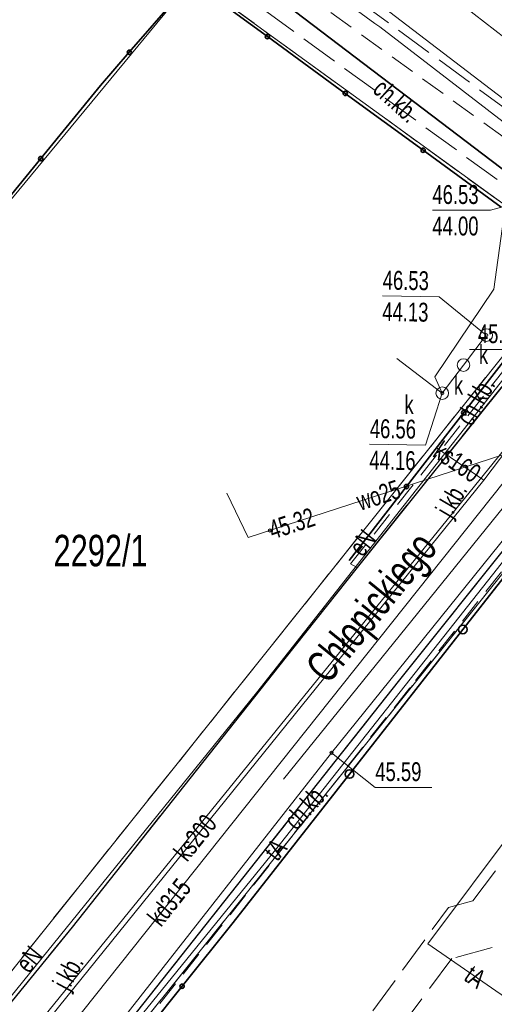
# Model space of a CAD drawing. Header units: millimetres. Extents: x 6552798 to 6553858, y 5859376 to 5860252.
# Tile 7 of 43: x 6553219 to 6553238, y 5859789 to 5859828. Entities that reach past the tile are written whole.
import ezdxf
from ezdxf.enums import TextEntityAlignment as Align

# ---------------------------------------------------------------- set-up
doc = ezdxf.new("R2010")
doc.units = ezdxf.units.MM
for name, pattern in [('1_1', [0]), ('1_OTKC', [1.5, 1, -0.5]), ('1_OTKJ', [2, 1.5, -0.5]), ('1_OTKK', [0]), ('1_OTKU', [2, 1.5, -0.5]), ('3_SUEP_A', [0]), ('3_SUGP', [0]), ('3_SUKP', [0]), ('3_SULO', [0]), ('3_SUPP_P', [2, 1.5, -0.5]), ('3_SUTP_A', [0]), ('3_SUWP', [0]), ('GDE', [0]), ('GUK', [2, 1.5, -0.5])]:
    doc.linetypes.add(name, pattern=pattern)
for name, color, linetype, lineweight in [('Dzialki', 7, 'GDE', 18), ('Kontury', 3, 'GUK', 18), ('Numery_dzialek', 7, 'Continuous', 13), ('OTK_E_T_0', 7, 'Continuous', 0), ('OTK_E_T_1', 7, 'Continuous', 0), ('OTK_E_T_8', 7, 'Continuous', 25), ('OTK_L_0', 7, '1_OTKJ', 18), ('OTK_L_1', 7, '1_OTKK', 25), ('OTK_L_18', 7, '1_1', 18), ('OTK_L_2', 7, '1_OTKC', 18), ('OTK_L_4', 7, '1_OTKU', 18), ('OTO_L_0', 7, 'Continuous', 35), ('P_SUEP_L_0', 1, '3_SUPP_P', 18), ('SUEP_E_T_0', 1, 'Continuous', 0), ('SUEP_L_0', 1, '3_SUEP_A', 18), ('SUER_T_0', 1, 'Continuous', 18), ('SUGP_L_0', 52, '3_SUGP', 18), ('SUGR_T_0', 52, 'Continuous', 18), ('SUK_E_T_4', 34, 'Continuous', 0), ('SUK_T_3', 34, 'Continuous', 18), ('SUKP_E_T_0', 34, 'Continuous', 0), ('SUKP_L_0', 34, '3_SUKP', 18), ('SUKR_T_0', 34, 'Continuous', 18), ('SUL_L_1', 7, '3_SULO', 35), ('SUTP_E_T_0', 30, 'Continuous', 0), ('SUTP_L_0', 30, '3_SUTP_A', 18), ('SUWP_E_T_0', 5, 'Continuous', 0), ('SUWP_L_0', 5, '3_SUWP', 18), ('SUWR_T_0', 5, 'Continuous', 18)]:
    doc.layers.add(name, color=color, linetype=linetype, lineweight=lineweight)
doc.styles.get("Standard").update_dxf_attribs({"font": 'arial.ttf'})

# ---------------------------------------------------------------- blocks, each defined once
blk = doc.blocks.new('4_SUPS')
at = {"linetype": 'Continuous'}
blk.add_circle((0, 0), 0.0625, dxfattribs=at)
blk = doc.blocks.new('4_SUKS')
at = {"linetype": 'Continuous'}
blk.add_circle((0, 0), 0.25, dxfattribs=at)

msp = doc.modelspace()

# ---------------------------------------------------------------- linework, layer by layer
at = {"layer": 'Dzialki'}
for p, q in [((6553225.81, 5859829.48), (6553196.13, 5859793.61)), ((6553241.19, 5859818.34), (6553225.81, 5859829.48)), ((6553211.83, 5859781.64), (6553241.19, 5859818.34)), ((6553216.08, 5859778.41), (6553245.53, 5859815.13))]:
    msp.add_line(p, q, dxfattribs=at)
at = {"layer": 'Kontury'}
for p, q in [((6553241.19, 5859818.34), (6553225.81, 5859829.48)), ((6553241.19, 5859818.34), (6553211.83, 5859781.64)), ((6553216.08, 5859778.41), (6553245.53, 5859815.13))]:
    msp.add_line(p, q, dxfattribs=at)
at = {"layer": 'OTK_L_0', "linetype": '1_OTKJ'}
for p, q in [((6553238.411, 5859824.2), (6553228.53, 5859831.448)), ((6553241.81, 5859817.95), (6553232.33, 5859806.11)), ((6553233.97, 5859801.58), (6553245.2, 5859815.62)), ((6553232.33, 5859806.11), (6553229.46, 5859802.5)), ((6553229.46, 5859802.5), (6553221, 5859791.83)), ((6553220.47, 5859784.55), (6553233.97, 5859801.58)), ((6553221, 5859791.83), (6553217.28, 5859787.28))]:
    msp.add_line(p, q, dxfattribs=at)
at = {"layer": 'OTK_L_1', "linetype": '1_OTKK'}
for p, q in [((6553241.81, 5859817.95), (6553232.33, 5859806.11)), ((6553233.97, 5859801.58), (6553245.2, 5859815.62)), ((6553232.33, 5859806.11), (6553229.46, 5859802.5)), ((6553229.46, 5859802.5), (6553221, 5859791.83)), ((6553220.47, 5859784.55), (6553233.97, 5859801.58)), ((6553221, 5859791.83), (6553217.28, 5859787.28))]:
    msp.add_line(p, q, dxfattribs=at)
at = {"layer": 'OTK_L_18', "linetype": '1_1'}
msp.add_line((6553247.169, 5859821.873), (6553162.925, 5859718.178), dxfattribs=at)
at = {"layer": 'OTK_L_2', "linetype": '1_OTKC'}
for p, q in [((6553227.63, 5859830.78), (6553238.37, 5859823.05)), ((6553237.938, 5859820.511), (6553225.732, 5859829.407)), ((6553232.07, 5859806.26), (6553241.51, 5859818.16)), ((6553241.81, 5859817.95), (6553232.33, 5859806.11)), ((6553233.97, 5859801.58), (6553245.2, 5859815.62)), ((6553245.51, 5859815.35), (6553234.42, 5859801.33)), ((6553232.07, 5859806.26), (6553232.33, 5859806.11)), ((6553220.47, 5859784.55), (6553233.97, 5859801.58)), ((6553234.42, 5859801.33), (6553220.74, 5859784.07))]:
    msp.add_line(p, q, dxfattribs=at)
at = {"layer": 'OTK_L_4', "linetype": '1_OTKU'}
for p, q in [((6553236.925, 5859792.877), (6553250.756, 5859811.13)), ((6553224.685, 5859777.205), (6553235.961, 5859792.61)), ((6553235.961, 5859792.61), (6553236.925, 5859792.877)), ((6553239.628, 5859791.54), (6553236.103, 5859790.588)), ((6553236.103, 5859790.588), (6553233.718, 5859787.401))]:
    msp.add_line(p, q, dxfattribs=at)
at = {"layer": 'OTO_L_0'}
for p, q in [((6553225.732, 5859829.407), (6553223.271, 5859826.577)), ((6553225.732, 5859829.407), (6553228.762, 5859827.198)), ((6553228.762, 5859827.198), (6553231.859, 5859824.941)), ((6553223.271, 5859826.577), (6553222.124, 5859825.257)), ((6553222.124, 5859825.257), (6553219.748, 5859822.355)), ((6553231.859, 5859824.941), (6553234.956, 5859822.684)), ((6553234.956, 5859822.684), (6553238.053, 5859820.427)), ((6553219.748, 5859822.355), (6553217.561, 5859819.684)), ((6553238.851, 5859815.207), (6553236.571, 5859812.268)), ((6553236.571, 5859812.268), (6553234.29, 5859809.329)), ((6553236.53, 5859803.651), (6553241.03, 5859809.39)), ((6553234.29, 5859809.329), (6553232.01, 5859806.39)), ((6553232.029, 5859797.911), (6553236.53, 5859803.651)), ((6553227.402, 5859792.009), (6553232.029, 5859797.911)), ((6553225.37, 5859789.481), (6553227.402, 5859792.009)), ((6553223.339, 5859786.953), (6553225.37, 5859789.481))]:
    msp.add_line(p, q, dxfattribs=at)
for centre, radius in [((6553228.762, 5859827.198), 0.085), ((6553223.271, 5859826.577), 0.085), ((6553231.859, 5859824.941), 0.085), ((6553234.956, 5859822.684), 0.085), ((6553219.748, 5859822.355), 0.085), ((6553236.571, 5859812.268), 0.085), ((6553234.29, 5859809.329), 0.085), ((6553236.53, 5859803.651), 0.17), ((6553232.029, 5859797.911), 0.17), ((6553225.37, 5859789.481), 0.085)]:
    msp.add_circle(centre, radius, dxfattribs=at)
at = {"layer": 'P_SUEP_L_0', "linetype": '3_SUPP_P'}
msp.add_line((6553223.751, 5859831.823), (6553241.173, 5859819.13), dxfattribs=at)
at = {"layer": 'SUEP_L_0', "linetype": '3_SUEP_A'}
for p, q in [((6553240.07, 5859816.05), (6553228.33, 5859801.14)), ((6553228.33, 5859801.14), (6553210.94, 5859779.71))]:
    msp.add_line(p, q, dxfattribs=at)
at = {"layer": 'SUER_T_0', "linetype": 'Continuous', "lineweight": 0}
msp.add_line((6553236.795, 5859814.774), (6553238.559, 5859814.774), dxfattribs=at)
at = {"layer": 'SUGP_L_0', "linetype": '3_SUGP'}
for p, q in [((6553228.905, 5859831.793), (6553238.118, 5859824.734)), ((6553231.31, 5859798.75), (6553242.76, 5859812.95)), ((6553214.09, 5859776.84), (6553231.31, 5859798.75))]:
    msp.add_line(p, q, dxfattribs=at)
at = {"layer": 'SUGR_T_0', "linetype": 'Continuous', "lineweight": 0}
for p, q in [((6553231.31, 5859798.75), (6553233.052, 5859797.38)), ((6553233.052, 5859797.38), (6553235.304, 5859797.38))]:
    msp.add_line(p, q, dxfattribs=at)
at = {"layer": 'SUKP_L_0', "linetype": '3_SUKP'}
for p, q in [((6553238.222, 5859827.133), (6553222.014, 5859839.68)), ((6553239.054, 5859826.561), (6553237.773, 5859817.168)), ((6553212.22, 5859776.96), (6553244.5, 5859817.46)), ((6553237.773, 5859817.168), (6553235.424, 5859813.68)), ((6553237.467, 5859815.342), (6553236.561, 5859814.154)), ((6553237.37, 5859809.58), (6553241.69, 5859815.32)), ((6553235.715, 5859813.036), (6553233.905, 5859814.411)), ((6553236.561, 5859814.154), (6553235.715, 5859813.036)), ((6553235.424, 5859813.68), (6553235.715, 5859813.036)), ((6553237.37, 5859809.58), (6553235.49, 5859810.87)), ((6553200.9, 5859764.48), (6553237.37, 5859809.58))]:
    msp.add_line(p, q, dxfattribs=at)
at = {"layer": 'SUKR_T_0', "linetype": 'Continuous', "lineweight": 0}
for p, q in [((6553240.31, 5859821.04), (6553237.631, 5859820.301)), ((6553235.324, 5859820.301), (6553237.631, 5859820.301)), ((6553233.34, 5859816.901), (6553235.592, 5859816.869)), ((6553237.467, 5859815.342), (6553235.592, 5859816.869)), ((6553235.715, 5859813.036), (6553235.054, 5859810.975)), ((6553232.828, 5859811.006), (6553235.054, 5859810.975))]:
    msp.add_line(p, q, dxfattribs=at)
at = {"layer": 'SUL_L_1', "linetype": '3_SULO'}
msp.add_line((6553241.01, 5859819.738), (6553229.549, 5859828.434), dxfattribs=at)
at = {"layer": 'SUTP_L_0', "linetype": '3_SUTP_A'}
for p, q in [((6553229.082, 5859794.906), (6553245.747, 5859815.987)), ((6553235.141, 5859791.161), (6553248.909, 5859809.602)), ((6553206.36, 5859766.899), (6553229.082, 5859794.906)), ((6553238.402, 5859788.914), (6553235.141, 5859791.161))]:
    msp.add_line(p, q, dxfattribs=at)
at = {"layer": 'SUWP_L_0', "linetype": '3_SUWP'}
for p, q in [((6553233.039, 5859827.725), (6553221.005, 5859836.468)), ((6553233.228, 5859827.58), (6553233.039, 5859827.725)), ((6553245.777, 5859817.949), (6553233.228, 5859827.58)), ((6553229.401, 5859797.702), (6553240.886, 5859811.903)), ((6553239.799, 5859811.139), (6553227.995, 5859807.303)), ((6553227.995, 5859807.303), (6553227.149, 5859809.065))]:
    msp.add_line(p, q, dxfattribs=at)

# ---------------------------------------------------------------- block references
at = {"layer": 'SUGR_T_0'}
msp.add_blockref('4_SUPS', (6553231.31, 5859798.75), dxfattribs=at)
at = {"layer": 'SUK_T_3'}
for p in [(6553237.467, 5859815.342), (6553236.561, 5859814.154), (6553235.715, 5859813.036)]:
    msp.add_blockref('4_SUKS', p, dxfattribs=at)
at = {"layer": 'SUKR_T_0', "rotation": 359.1990000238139}
for p in [(6553237.467, 5859815.342), (6553235.715, 5859813.036)]:
    msp.add_blockref('4_SUPS', p, dxfattribs=at)
at = {"layer": 'SUWR_T_0', "rotation": 18.02286478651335}
msp.add_blockref('4_SUPS', (6553228.858, 5859807.583), dxfattribs=at)

# ---------------------------------------------------------------- texts
at = {"layer": 'Numery_dzialek', "width": 0.7}
msp.add_text('2292/1', height=1.25, dxfattribs=at).set_placement((6553220.26, 5859807.41), align=Align.TOP_LEFT)
at = {"layer": 'OTK_E_T_0', "lineweight": 9, "width": 0.7}
for rotation, p in [(59.5742, (6553236.159, 5859808.767)), (61.6992, (6553220.919, 5859789.989))]:
    msp.add_text('j.kb.', height=0.75, rotation=rotation, dxfattribs=at).set_placement(p, align=Align.MIDDLE)
at = {"layer": 'OTK_E_T_1', "lineweight": 9, "width": 0.7}
for rotation, p in [(318.24, (6553233.895, 5859824.664)), (60.3956, (6553237.031, 5859812.731)), (48.0128, (6553230.281, 5859796.627))]:
    msp.add_text('ch.kb.', height=0.75, rotation=rotation, dxfattribs=at).set_placement(p, align=Align.MIDDLE)
at = {"layer": 'OTK_E_T_8', "width": 0.7}
msp.add_text('Chłopickiego', height=1.25, rotation=50.9087, dxfattribs=at).set_placement((6553233.013, 5859804.447), align=Align.MIDDLE)
at = {"layer": 'SUEP_E_T_0', "lineweight": 9, "width": 0.7}
for rotation, p in [(51.7834, (6553232.546, 5859806.494)), (50.94, (6553219.281, 5859789.954))]:
    msp.add_text('eN', height=0.75, rotation=rotation, dxfattribs=at).set_placement(p)
at = {"layer": 'SUER_T_0', "lineweight": 9, "width": 0.7}
msp.add_text('45.7', height=0.75, dxfattribs=at).set_placement((6553238.559, 5859815.024), align=Align.RIGHT)
at = {"layer": 'SUGR_T_0', "lineweight": 9, "width": 0.7}
msp.add_text('45.59', height=0.75, dxfattribs=at).set_placement((6553233.052, 5859798.38), align=Align.TOP_LEFT)
at = {"layer": 'SUK_E_T_4', "lineweight": 9, "width": 0.7}
for p in [(6553237.174, 5859814.951), (6553236.18, 5859813.725)]:
    msp.add_text('k', height=0.75, dxfattribs=at).set_placement(p, align=Align.TOP_LEFT)
msp.add_text('k', height=0.75, dxfattribs=at).set_placement((6553234.213, 5859812.207))
at = {"layer": 'SUKP_E_T_0', "lineweight": 9, "width": 0.7}
for s, rotation, p in [('ks160', 325.5432, (6553235.506, 5859810.859)), ('ks200', 51.0393, (6553225.277, 5859794.626)), ('kd315', 51.4439, (6553224.238, 5859792.039))]:
    msp.add_text(s, height=0.75, rotation=rotation, dxfattribs=at).set_placement(p, align=Align.MIDDLE_LEFT)
at = {"layer": 'SUKR_T_0', "lineweight": 9, "width": 0.7}
for s, p in [('46.53', (6553235.324, 5859821.301)), ('44.00', (6553235.324, 5859820.051))]:
    msp.add_text(s, height=0.75, dxfattribs=at).set_placement(p, align=Align.TOP_LEFT)
for s, p in [('46.53', (6553233.354, 5859817.901)), ('44.13', (6553233.336, 5859816.651)), ('46.56', (6553232.842, 5859812.006)), ('44.16', (6553232.825, 5859810.756))]:
    msp.add_text(s, height=0.75, rotation=359.199, dxfattribs=at).set_placement(p, align=Align.TOP_LEFT)
at = {"layer": 'SUTP_E_T_0', "lineweight": 9, "width": 0.7}
msp.add_text('tA', height=0.75, rotation=51.672, dxfattribs=at).set_placement((6553229.082, 5859794.906), align=Align.MIDDLE)
msp.add_text('tA', height=0.75, rotation=325.4222, dxfattribs=at).set_placement((6553236.742, 5859790.058), align=Align.MIDDLE_LEFT)
at = {"layer": 'SUWP_E_T_0', "lineweight": 9, "width": 0.7}
msp.add_text('wo25', height=0.75, rotation=18, dxfattribs=at).set_placement((6553233.177, 5859808.987), align=Align.MIDDLE)
at = {"layer": 'SUWR_T_0', "lineweight": 9, "width": 0.7}
msp.add_text('45.32', height=0.75, rotation=18.0229, dxfattribs=at).set_placement((6553228.858, 5859807.581), align=Align.MIDDLE_LEFT)

doc.saveas('drawing.dxf')
